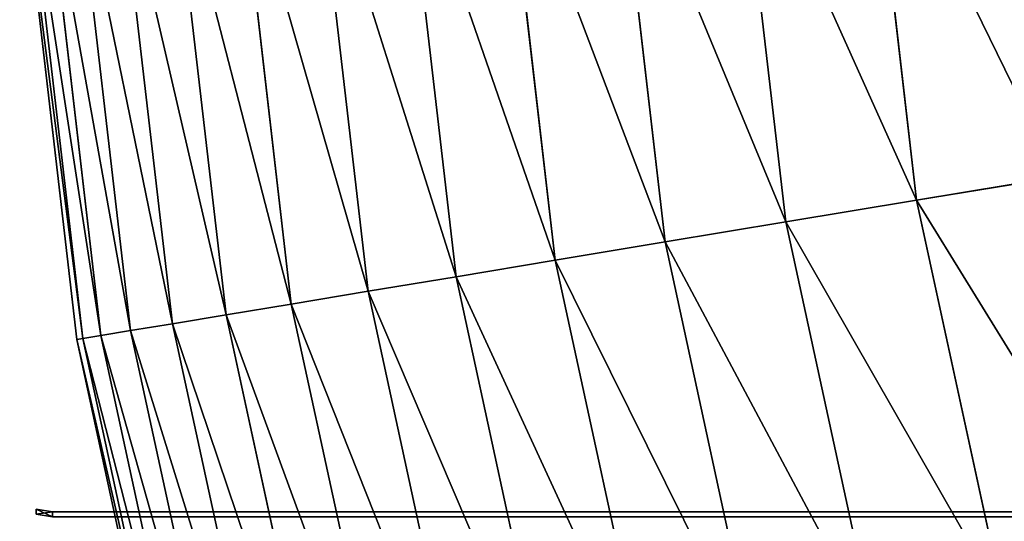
# Model space of a CAD drawing. Extents: x 5 to 635, y -14 to 121.
# Tile 5 of 256: x 5.36 to 15.12, y 43.56 to 48.53. Entities that reach past the tile are written whole.
import ezdxf

# ---------------------------------------------------------------- set-up
doc = ezdxf.new("R2010")
doc.units = 0
doc.layers.get('0').update_dxf_attribs({"color": 13, "linetype": 'CONTINUOUS'})

# ---------------------------------------------------------------- blocks, each defined once
blk = doc.blocks.new('COMPONENT_4')
for p, q in [((7.190798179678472, 47.13533872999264, 24.23463560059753), (7.675104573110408, 42.95546969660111, 24.23463560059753)), ((7.190798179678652, 47.13533872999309, 75.64491001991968), (7.675104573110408, 42.95546969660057, 75.64491001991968)), ((8.502446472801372, 47.22238208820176, 22.1612611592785), (8.971905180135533, 43.17065793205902, 22.1612611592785)), ((8.502446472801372, 47.22238208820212, 77.7182844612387), (8.971905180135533, 43.17065793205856, 77.7182844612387)), ((5.982364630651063, 47.05514488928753, 26.36993596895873), (6.480350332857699, 42.75721481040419, 26.36993596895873)), ((5.982364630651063, 47.05514488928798, 73.50960965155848), (6.48035033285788, 42.75721481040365, 73.50960965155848)), ((4.880057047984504, 46.98199376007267, 28.5620181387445), (5.390520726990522, 42.57637088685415, 28.5620181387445)), ((4.880057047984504, 46.98199376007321, 71.3175274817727), (5.390520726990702, 42.57637088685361, 71.3175274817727)), ((3.004179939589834, 46.85750715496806, 33.09528014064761), (3.535878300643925, 42.2686156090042, 33.09528014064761)), ((3.004179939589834, 46.8575071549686, 66.78426547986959), (3.535878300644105, 42.26861560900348, 66.78426547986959)), ((3.886530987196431, 46.91606156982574, 30.80560119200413), (4.408241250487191, 42.41337359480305, 30.80560119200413)), ((3.886530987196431, 46.91606156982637, 69.07394442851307), (4.408241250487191, 42.41337359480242, 69.07394442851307)), ((1.581232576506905, 46.76307778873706, 37.79076381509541), (2.129038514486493, 42.03516771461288, 37.79076381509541)), ((1.581232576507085, 46.76307778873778, 62.0887818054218), (2.129038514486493, 42.03516771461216, 62.0887818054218)), ((2.235129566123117, 46.80647157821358, 35.42553894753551), (2.775533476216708, 42.14244566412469, 35.42553894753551)), ((2.235129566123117, 46.80647157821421, 64.4540066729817), (2.775533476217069, 42.14244566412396, 64.4540066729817)), ((0.08428071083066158, 46.66373734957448, 49.93977281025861), (0.6490319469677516, 41.78957868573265, 49.93977281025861)), ((0.1444481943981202, 46.66773017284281, 47.48638909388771), (0.708518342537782, 41.79944972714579, 47.48638909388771)), ((0.1444481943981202, 46.66773017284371, 52.3931565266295), (0.7085183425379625, 41.7994497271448, 52.3931565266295)), ((0.3248056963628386, 46.67969902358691, 45.03891579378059), (0.8868342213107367, 41.82903907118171, 45.03891579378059)), ((0.3248056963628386, 46.67969902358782, 54.84062982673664), (0.8868342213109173, 41.82903907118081, 54.84062982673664)), ((0.6249187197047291, 46.69961506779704, 42.60324908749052), (1.183550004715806, 41.87827543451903, 42.60324908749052)), ((0.6249187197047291, 46.69961506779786, 57.27629653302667), (1.183550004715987, 41.87827543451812, 57.27629653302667)), ((1.044064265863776, 46.72743032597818, 40.1852567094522), (1.597950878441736, 41.9470402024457, 40.1852567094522)), ((1.044064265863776, 46.7274303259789, 59.694288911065), (1.597950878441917, 41.94704020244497, 59.694288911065)), ((10.36762804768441, 43.40226110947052, 20.15480758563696), (8.971905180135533, 43.17065793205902, 22.1612611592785)), ((8.971905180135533, 43.17065793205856, 77.7182844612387), (10.36762804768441, 43.40226110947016, 79.72473803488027)), ((8.971905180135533, 43.17065793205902, 22.1612611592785), (7.675104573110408, 42.95546969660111, 24.23463560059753)), ((7.675104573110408, 42.95546969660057, 75.64491001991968), (8.971905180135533, 43.17065793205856, 77.7182844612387)), ((8.971905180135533, 43.17065793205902, 22.1612611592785), (9.83624173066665, 39.1844589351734, 22.1612611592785)), ((8.971905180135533, 43.17065793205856, 77.7182844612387), (9.83624173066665, 39.18445893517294, 77.7182844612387)), ((7.675104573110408, 42.95546969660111, 24.23463560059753), (6.480350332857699, 42.75721481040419, 26.36993596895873)), ((6.48035033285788, 42.75721481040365, 73.50960965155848), (7.675104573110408, 42.95546969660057, 75.64491001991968)), ((7.675104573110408, 42.95546969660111, 24.23463560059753), (8.566777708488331, 38.84319820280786, 24.23463560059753)), ((7.675104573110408, 42.95546969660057, 75.64491001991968), (8.566777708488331, 38.84319820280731, 75.64491001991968)), ((6.480350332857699, 42.75721481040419, 26.36993596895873), (5.390520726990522, 42.57637088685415, 28.5620181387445)), ((5.390520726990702, 42.57637088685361, 71.3175274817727), (6.48035033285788, 42.75721481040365, 73.50960965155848)), ((6.480350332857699, 42.75721481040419, 26.36993596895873), (7.397208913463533, 38.52879157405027, 26.36993596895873)), ((6.48035033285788, 42.75721481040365, 73.50960965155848), (7.397208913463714, 38.52879157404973, 73.50960965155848)), ((5.390520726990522, 42.57637088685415, 28.5620181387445), (4.408241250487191, 42.41337359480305, 30.80560119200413)), ((4.408241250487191, 42.41337359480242, 69.07394442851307), (5.390520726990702, 42.57637088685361, 71.3175274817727)), ((5.390520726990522, 42.57637088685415, 28.5620181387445), (6.330352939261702, 38.2419964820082, 28.5620181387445)), ((5.390520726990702, 42.57637088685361, 71.3175274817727), (6.330352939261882, 38.24199648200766, 71.3175274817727)), ((4.408241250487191, 42.41337359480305, 30.80560119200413), (3.535878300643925, 42.2686156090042, 33.09528014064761)), ((3.535878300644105, 42.26861560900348, 66.78426547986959), (4.408241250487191, 42.41337359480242, 69.07394442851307)), ((4.408241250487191, 42.41337359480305, 30.80560119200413), (5.36877993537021, 37.9835038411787, 30.80560119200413)), ((4.408241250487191, 42.41337359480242, 69.07394442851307), (5.368779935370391, 37.98350384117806, 69.07394442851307)), ((3.535878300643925, 42.2686156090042, 33.09528014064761), (2.775533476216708, 42.14244566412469, 35.42553894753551)), ((2.775533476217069, 42.14244566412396, 64.4540066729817), (3.535878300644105, 42.26861560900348, 66.78426547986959)), ((3.535878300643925, 42.2686156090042, 33.09528014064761), (4.514806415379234, 37.7539363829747, 33.09528014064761)), ((3.535878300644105, 42.26861560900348, 66.78426547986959), (4.514806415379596, 37.75393638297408, 66.78426547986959)), ((2.775533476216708, 42.14244566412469, 35.42553894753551), (2.129038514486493, 42.03516771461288, 37.79076381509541)), ((2.129038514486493, 42.03516771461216, 62.0887818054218), (2.775533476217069, 42.14244566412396, 64.4540066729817)), ((2.775533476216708, 42.14244566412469, 35.42553894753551), (3.770489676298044, 37.55384715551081, 35.42553894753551)), ((2.775533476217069, 42.14244566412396, 64.4540066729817), (3.770489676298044, 37.55384715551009, 64.4540066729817)), ((2.129038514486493, 42.03516771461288, 37.79076381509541), (1.597950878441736, 41.9470402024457, 40.1852567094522)), ((1.597950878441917, 41.94704020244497, 59.694288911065), (2.129038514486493, 42.03516771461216, 62.0887818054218)), ((2.129038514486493, 42.03516771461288, 37.79076381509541), (3.13762284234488, 37.38371819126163, 37.79076381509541)), ((2.129038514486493, 42.03516771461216, 62.0887818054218), (3.137622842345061, 37.38371819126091, 62.0887818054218)), ((1.183550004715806, 41.87827543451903, 42.60324908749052), (0.8868342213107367, 41.82903907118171, 45.03891579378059)), ((0.8868342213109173, 41.82903907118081, 54.84062982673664), (1.183550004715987, 41.87827543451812, 57.27629653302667)), ((1.597950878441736, 41.9470402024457, 40.1852567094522), (1.183550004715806, 41.87827543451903, 42.60324908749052)), ((1.183550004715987, 41.87827543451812, 57.27629653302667), (1.597950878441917, 41.94704020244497, 59.694288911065)), ((1.183550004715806, 41.87827543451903, 42.60324908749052), (2.212065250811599, 37.13490731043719, 42.60324908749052)), ((1.183550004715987, 41.87827543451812, 57.27629653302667), (2.21206525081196, 37.13490731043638, 57.27629653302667)), ((1.597950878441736, 41.9470402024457, 40.1852567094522), (2.617730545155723, 37.24395934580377, 40.1852567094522)), ((1.597950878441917, 41.94704020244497, 59.694288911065), (2.617730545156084, 37.24395934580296, 59.694288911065)), ((0.708518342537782, 41.79944972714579, 47.48638909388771), (0.6490319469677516, 41.78957868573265, 49.93977281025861)), ((0.6490319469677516, 41.78957868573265, 49.93977281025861), (0.7085183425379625, 41.7994497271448, 52.3931565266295)), ((0.6490319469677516, 41.78957868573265, 49.93977281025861), (1.688814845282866, 36.99424572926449, 49.93977281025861)), ((0.8868342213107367, 41.82903907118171, 45.03891579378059), (0.708518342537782, 41.79944972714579, 47.48638909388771)), ((0.7085183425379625, 41.7994497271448, 52.3931565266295), (0.8868342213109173, 41.82903907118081, 54.84062982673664)), ((0.708518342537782, 41.79944972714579, 47.48638909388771), (1.747047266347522, 37.00989992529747, 47.48638909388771)), ((0.7085183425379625, 41.7994497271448, 52.3931565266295), (1.747047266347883, 37.00989992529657, 52.3931565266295)), ((0.8868342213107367, 41.82903907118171, 45.03891579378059), (1.921604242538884, 37.05682480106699, 45.03891579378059)), ((0.8868342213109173, 41.82903907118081, 54.84062982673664), (1.921604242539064, 37.05682480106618, 54.84062982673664))]:
    blk.add_line(p, q)
mesh = blk.add_polyface()
corners = [(8.502446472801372, 47.22238208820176, 22.1612611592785), (10.36762804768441, 43.40226110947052, 20.15480758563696), (8.971905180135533, 43.17065793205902, 22.1612611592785), (9.914149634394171, 47.31606526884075, 20.15480758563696)]
mesh.append_faces([[corners[k] for k in face] for face in [(0, 1, 2), (1, 0, 3)]], dxfattribs={"vtx0": -1})
mesh = blk.add_polyface()
corners = [(10.36762804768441, 43.40226110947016, 79.72473803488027), (8.502446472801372, 47.22238208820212, 77.7182844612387), (8.971905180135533, 43.17065793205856, 77.7182844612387), (9.914149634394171, 47.3160652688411, 79.72473803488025)]
mesh.append_faces([[corners[k] for k in face] for face in [(0, 1, 2), (1, 0, 3)]], dxfattribs={"vtx0": -1})
mesh = blk.add_polyface()
corners = [(5.982364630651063, 47.05514488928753, 26.36993596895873), (7.675104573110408, 42.95546969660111, 24.23463560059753), (6.480350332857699, 42.75721481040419, 26.36993596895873), (7.190798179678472, 47.13533872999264, 24.23463560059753)]
mesh.append_faces([[corners[k] for k in face] for face in [(0, 1, 2), (1, 0, 3)]], dxfattribs={"vtx0": -1})
mesh = blk.add_polyface()
corners = [(7.675104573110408, 42.95546969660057, 75.64491001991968), (5.982364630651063, 47.05514488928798, 73.50960965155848), (6.48035033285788, 42.75721481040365, 73.50960965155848), (7.190798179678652, 47.13533872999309, 75.64491001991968)]
mesh.append_faces([[corners[k] for k in face] for face in [(0, 1, 2), (1, 0, 3)]], dxfattribs={"vtx0": -1})
mesh = blk.add_polyface()
corners = [(7.190798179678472, 47.13533872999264, 24.23463560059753), (8.971905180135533, 43.17065793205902, 22.1612611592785), (7.675104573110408, 42.95546969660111, 24.23463560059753), (8.502446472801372, 47.22238208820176, 22.1612611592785)]
mesh.append_faces([[corners[k] for k in face] for face in [(0, 1, 2), (1, 0, 3)]], dxfattribs={"vtx0": -1})
mesh = blk.add_polyface()
corners = [(8.971905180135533, 43.17065793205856, 77.7182844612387), (7.190798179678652, 47.13533872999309, 75.64491001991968), (7.675104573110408, 42.95546969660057, 75.64491001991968), (8.502446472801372, 47.22238208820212, 77.7182844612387)]
mesh.append_faces([[corners[k] for k in face] for face in [(0, 1, 2), (1, 0, 3)]], dxfattribs={"vtx0": -1})
mesh = blk.add_polyface()
corners = [(4.880057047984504, 46.98199376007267, 28.5620181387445), (6.480350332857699, 42.75721481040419, 26.36993596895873), (5.390520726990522, 42.57637088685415, 28.5620181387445), (5.982364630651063, 47.05514488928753, 26.36993596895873)]
mesh.append_faces([[corners[k] for k in face] for face in [(0, 1, 2), (1, 0, 3)]], dxfattribs={"vtx0": -1})
mesh = blk.add_polyface()
corners = [(6.48035033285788, 42.75721481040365, 73.50960965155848), (4.880057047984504, 46.98199376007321, 71.3175274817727), (5.390520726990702, 42.57637088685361, 71.3175274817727), (5.982364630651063, 47.05514488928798, 73.50960965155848)]
mesh.append_faces([[corners[k] for k in face] for face in [(0, 1, 2), (1, 0, 3)]], dxfattribs={"vtx0": -1})
mesh = blk.add_polyface()
corners = [(3.886530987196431, 46.91606156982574, 30.80560119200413), (5.390520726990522, 42.57637088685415, 28.5620181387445), (4.408241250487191, 42.41337359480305, 30.80560119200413), (4.880057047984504, 46.98199376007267, 28.5620181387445)]
mesh.append_faces([[corners[k] for k in face] for face in [(0, 1, 2), (1, 0, 3)]], dxfattribs={"vtx0": -1})
mesh = blk.add_polyface()
corners = [(5.390520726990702, 42.57637088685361, 71.3175274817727), (3.886530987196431, 46.91606156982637, 69.07394442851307), (4.408241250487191, 42.41337359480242, 69.07394442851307), (4.880057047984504, 46.98199376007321, 71.3175274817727)]
mesh.append_faces([[corners[k] for k in face] for face in [(0, 1, 2), (1, 0, 3)]], dxfattribs={"vtx0": -1})
mesh = blk.add_polyface()
corners = [(2.235129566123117, 46.80647157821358, 35.42553894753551), (3.535878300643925, 42.2686156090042, 33.09528014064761), (2.775533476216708, 42.14244566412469, 35.42553894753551), (3.004179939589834, 46.85750715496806, 33.09528014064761)]
mesh.append_faces([[corners[k] for k in face] for face in [(0, 1, 2), (1, 0, 3)]], dxfattribs={"vtx0": -1})
mesh = blk.add_polyface()
corners = [(3.535878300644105, 42.26861560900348, 66.78426547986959), (2.235129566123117, 46.80647157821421, 64.4540066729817), (2.775533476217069, 42.14244566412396, 64.4540066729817), (3.004179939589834, 46.8575071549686, 66.78426547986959)]
mesh.append_faces([[corners[k] for k in face] for face in [(0, 1, 2), (1, 0, 3)]], dxfattribs={"vtx0": -1})
mesh = blk.add_polyface()
corners = [(3.004179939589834, 46.85750715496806, 33.09528014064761), (4.408241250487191, 42.41337359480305, 30.80560119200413), (3.535878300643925, 42.2686156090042, 33.09528014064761), (3.886530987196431, 46.91606156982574, 30.80560119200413)]
mesh.append_faces([[corners[k] for k in face] for face in [(0, 1, 2), (1, 0, 3)]], dxfattribs={"vtx0": -1})
mesh = blk.add_polyface()
corners = [(4.408241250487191, 42.41337359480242, 69.07394442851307), (3.004179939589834, 46.8575071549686, 66.78426547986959), (3.535878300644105, 42.26861560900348, 66.78426547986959), (3.886530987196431, 46.91606156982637, 69.07394442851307)]
mesh.append_faces([[corners[k] for k in face] for face in [(0, 1, 2), (1, 0, 3)]], dxfattribs={"vtx0": -1})
mesh = blk.add_polyface()
corners = [(1.044064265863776, 46.72743032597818, 40.1852567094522), (2.129038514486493, 42.03516771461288, 37.79076381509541), (1.597950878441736, 41.9470402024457, 40.1852567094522), (1.581232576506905, 46.76307778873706, 37.79076381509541)]
mesh.append_faces([[corners[k] for k in face] for face in [(0, 1, 2), (1, 0, 3)]], dxfattribs={"vtx0": -1})
mesh = blk.add_polyface()
corners = [(2.129038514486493, 42.03516771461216, 62.0887818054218), (1.044064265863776, 46.7274303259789, 59.694288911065), (1.597950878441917, 41.94704020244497, 59.694288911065), (1.581232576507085, 46.76307778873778, 62.0887818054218)]
mesh.append_faces([[corners[k] for k in face] for face in [(0, 1, 2), (1, 0, 3)]], dxfattribs={"vtx0": -1})
mesh = blk.add_polyface()
corners = [(1.581232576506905, 46.76307778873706, 37.79076381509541), (2.775533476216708, 42.14244566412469, 35.42553894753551), (2.129038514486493, 42.03516771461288, 37.79076381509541), (2.235129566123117, 46.80647157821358, 35.42553894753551)]
mesh.append_faces([[corners[k] for k in face] for face in [(0, 1, 2), (1, 0, 3)]], dxfattribs={"vtx0": -1})
mesh = blk.add_polyface()
corners = [(2.775533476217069, 42.14244566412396, 64.4540066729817), (1.581232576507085, 46.76307778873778, 62.0887818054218), (2.129038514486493, 42.03516771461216, 62.0887818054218), (2.235129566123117, 46.80647157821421, 64.4540066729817)]
mesh.append_faces([[corners[k] for k in face] for face in [(0, 1, 2), (1, 0, 3)]], dxfattribs={"vtx0": -1})
mesh = blk.add_polyface()
corners = [(0.08428071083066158, 46.66373734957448, 49.93977281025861), (0.708518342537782, 41.79944972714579, 47.48638909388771), (0.6490319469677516, 41.78957868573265, 49.93977281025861), (0.1444481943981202, 46.66773017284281, 47.48638909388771)]
mesh.append_faces([[corners[k] for k in face] for face in [(0, 1, 2), (1, 0, 3)]], dxfattribs={"vtx0": -1})
mesh = blk.add_polyface()
corners = [(0.7085183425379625, 41.7994497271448, 52.3931565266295), (0.08428071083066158, 46.66373734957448, 49.93977281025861), (0.6490319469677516, 41.78957868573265, 49.93977281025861), (0.1444481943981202, 46.66773017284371, 52.3931565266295)]
mesh.append_faces([[corners[k] for k in face] for face in [(0, 1, 2), (1, 0, 3)]], dxfattribs={"vtx0": -1})
mesh = blk.add_polyface()
corners = [(0.1444481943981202, 46.66773017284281, 47.48638909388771), (0.8868342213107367, 41.82903907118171, 45.03891579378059), (0.708518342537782, 41.79944972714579, 47.48638909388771), (0.3248056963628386, 46.67969902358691, 45.03891579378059)]
mesh.append_faces([[corners[k] for k in face] for face in [(0, 1, 2), (1, 0, 3)]], dxfattribs={"vtx0": -1})
mesh = blk.add_polyface()
corners = [(0.8868342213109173, 41.82903907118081, 54.84062982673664), (0.1444481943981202, 46.66773017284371, 52.3931565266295), (0.7085183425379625, 41.7994497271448, 52.3931565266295), (0.3248056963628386, 46.67969902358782, 54.84062982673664)]
mesh.append_faces([[corners[k] for k in face] for face in [(0, 1, 2), (1, 0, 3)]], dxfattribs={"vtx0": -1})
mesh = blk.add_polyface()
corners = [(0.3248056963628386, 46.67969902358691, 45.03891579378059), (1.183550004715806, 41.87827543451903, 42.60324908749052), (0.8868342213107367, 41.82903907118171, 45.03891579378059), (0.6249187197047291, 46.69961506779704, 42.60324908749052)]
mesh.append_faces([[corners[k] for k in face] for face in [(0, 1, 2), (1, 0, 3)]], dxfattribs={"vtx0": -1})
mesh = blk.add_polyface()
corners = [(1.183550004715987, 41.87827543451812, 57.27629653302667), (0.3248056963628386, 46.67969902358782, 54.84062982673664), (0.8868342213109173, 41.82903907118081, 54.84062982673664), (0.6249187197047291, 46.69961506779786, 57.27629653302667)]
mesh.append_faces([[corners[k] for k in face] for face in [(0, 1, 2), (1, 0, 3)]], dxfattribs={"vtx0": -1})
mesh = blk.add_polyface()
corners = [(0.6249187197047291, 46.69961506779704, 42.60324908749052), (1.597950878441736, 41.9470402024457, 40.1852567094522), (1.183550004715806, 41.87827543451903, 42.60324908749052), (1.044064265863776, 46.72743032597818, 40.1852567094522)]
mesh.append_faces([[corners[k] for k in face] for face in [(0, 1, 2), (1, 0, 3)]], dxfattribs={"vtx0": -1})
mesh = blk.add_polyface()
corners = [(1.597950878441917, 41.94704020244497, 59.694288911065), (0.6249187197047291, 46.69961506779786, 57.27629653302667), (1.183550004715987, 41.87827543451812, 57.27629653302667), (1.044064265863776, 46.7274303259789, 59.694288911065)]
mesh.append_faces([[corners[k] for k in face] for face in [(0, 1, 2), (1, 0, 3)]], dxfattribs={"vtx0": -1})
mesh = blk.add_polyface()
corners = [(8.971905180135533, 43.17065793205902, 22.1612611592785), (11.2025427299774, 39.55175164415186, 20.15480758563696), (9.83624173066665, 39.1844589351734, 22.1612611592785), (10.36762804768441, 43.40226110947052, 20.15480758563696)]
mesh.append_faces([[corners[k] for k in face] for face in [(0, 1, 2), (1, 0, 3)]], dxfattribs={"vtx0": -1})
mesh = blk.add_polyface()
corners = [(11.2025427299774, 39.55175164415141, 79.72473803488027), (8.971905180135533, 43.17065793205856, 77.7182844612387), (9.83624173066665, 39.18445893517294, 77.7182844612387), (10.36762804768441, 43.40226110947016, 79.72473803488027)]
mesh.append_faces([[corners[k] for k in face] for face in [(0, 1, 2), (1, 0, 3)]], dxfattribs={"vtx0": -1})
mesh = blk.add_polyface()
corners = [(7.675104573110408, 42.95546969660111, 24.23463560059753), (9.83624173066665, 39.1844589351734, 22.1612611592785), (8.566777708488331, 38.84319820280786, 24.23463560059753), (8.971905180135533, 43.17065793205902, 22.1612611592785)]
mesh.append_faces([[corners[k] for k in face] for face in [(0, 1, 2), (1, 0, 3)]], dxfattribs={"vtx0": -1})
mesh = blk.add_polyface()
corners = [(9.83624173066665, 39.18445893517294, 77.7182844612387), (7.675104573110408, 42.95546969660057, 75.64491001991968), (8.566777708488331, 38.84319820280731, 75.64491001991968), (8.971905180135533, 43.17065793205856, 77.7182844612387)]
mesh.append_faces([[corners[k] for k in face] for face in [(0, 1, 2), (1, 0, 3)]], dxfattribs={"vtx0": -1})
mesh = blk.add_polyface()
corners = [(6.480350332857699, 42.75721481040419, 26.36993596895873), (8.566777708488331, 38.84319820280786, 24.23463560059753), (7.397208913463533, 38.52879157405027, 26.36993596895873), (7.675104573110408, 42.95546969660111, 24.23463560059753)]
mesh.append_faces([[corners[k] for k in face] for face in [(0, 1, 2), (1, 0, 3)]], dxfattribs={"vtx0": -1})
mesh = blk.add_polyface()
corners = [(8.566777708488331, 38.84319820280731, 75.64491001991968), (6.48035033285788, 42.75721481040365, 73.50960965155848), (7.397208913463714, 38.52879157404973, 73.50960965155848), (7.675104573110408, 42.95546969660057, 75.64491001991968)]
mesh.append_faces([[corners[k] for k in face] for face in [(0, 1, 2), (1, 0, 3)]], dxfattribs={"vtx0": -1})
mesh = blk.add_polyface()
corners = [(5.390520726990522, 42.57637088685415, 28.5620181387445), (7.397208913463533, 38.52879157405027, 26.36993596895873), (6.330352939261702, 38.2419964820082, 28.5620181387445), (6.480350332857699, 42.75721481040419, 26.36993596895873)]
mesh.append_faces([[corners[k] for k in face] for face in [(0, 1, 2), (1, 0, 3)]], dxfattribs={"vtx0": -1})
mesh = blk.add_polyface()
corners = [(7.397208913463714, 38.52879157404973, 73.50960965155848), (5.390520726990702, 42.57637088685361, 71.3175274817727), (6.330352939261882, 38.24199648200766, 71.3175274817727), (6.48035033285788, 42.75721481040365, 73.50960965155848)]
mesh.append_faces([[corners[k] for k in face] for face in [(0, 1, 2), (1, 0, 3)]], dxfattribs={"vtx0": -1})
mesh = blk.add_polyface()
corners = [(4.408241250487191, 42.41337359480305, 30.80560119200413), (6.330352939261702, 38.2419964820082, 28.5620181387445), (5.36877993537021, 37.9835038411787, 30.80560119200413), (5.390520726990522, 42.57637088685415, 28.5620181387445)]
mesh.append_faces([[corners[k] for k in face] for face in [(0, 1, 2), (1, 0, 3)]], dxfattribs={"vtx0": -1})
mesh = blk.add_polyface()
corners = [(6.330352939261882, 38.24199648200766, 71.3175274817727), (4.408241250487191, 42.41337359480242, 69.07394442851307), (5.368779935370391, 37.98350384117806, 69.07394442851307), (5.390520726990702, 42.57637088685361, 71.3175274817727)]
mesh.append_faces([[corners[k] for k in face] for face in [(0, 1, 2), (1, 0, 3)]], dxfattribs={"vtx0": -1})
mesh = blk.add_polyface()
corners = [(3.535878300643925, 42.2686156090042, 33.09528014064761), (5.36877993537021, 37.9835038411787, 30.80560119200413), (4.514806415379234, 37.7539363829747, 33.09528014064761), (4.408241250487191, 42.41337359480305, 30.80560119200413)]
mesh.append_faces([[corners[k] for k in face] for face in [(0, 1, 2), (1, 0, 3)]], dxfattribs={"vtx0": -1})
mesh = blk.add_polyface()
corners = [(5.368779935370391, 37.98350384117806, 69.07394442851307), (3.535878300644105, 42.26861560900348, 66.78426547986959), (4.514806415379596, 37.75393638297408, 66.78426547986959), (4.408241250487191, 42.41337359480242, 69.07394442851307)]
mesh.append_faces([[corners[k] for k in face] for face in [(0, 1, 2), (1, 0, 3)]], dxfattribs={"vtx0": -1})
mesh = blk.add_polyface()
corners = [(2.775533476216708, 42.14244566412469, 35.42553894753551), (4.514806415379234, 37.7539363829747, 33.09528014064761), (3.770489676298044, 37.55384715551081, 35.42553894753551), (3.535878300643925, 42.2686156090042, 33.09528014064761)]
mesh.append_faces([[corners[k] for k in face] for face in [(0, 1, 2), (1, 0, 3)]], dxfattribs={"vtx0": -1})
mesh = blk.add_polyface()
corners = [(4.514806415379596, 37.75393638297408, 66.78426547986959), (2.775533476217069, 42.14244566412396, 64.4540066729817), (3.770489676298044, 37.55384715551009, 64.4540066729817), (3.535878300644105, 42.26861560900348, 66.78426547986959)]
mesh.append_faces([[corners[k] for k in face] for face in [(0, 1, 2), (1, 0, 3)]], dxfattribs={"vtx0": -1})
mesh = blk.add_polyface()
corners = [(2.129038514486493, 42.03516771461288, 37.79076381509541), (3.770489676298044, 37.55384715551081, 35.42553894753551), (3.13762284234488, 37.38371819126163, 37.79076381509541), (2.775533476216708, 42.14244566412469, 35.42553894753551)]
mesh.append_faces([[corners[k] for k in face] for face in [(0, 1, 2), (1, 0, 3)]], dxfattribs={"vtx0": -1})
mesh = blk.add_polyface()
corners = [(3.770489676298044, 37.55384715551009, 64.4540066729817), (2.129038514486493, 42.03516771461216, 62.0887818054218), (3.137622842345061, 37.38371819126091, 62.0887818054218), (2.775533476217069, 42.14244566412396, 64.4540066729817)]
mesh.append_faces([[corners[k] for k in face] for face in [(0, 1, 2), (1, 0, 3)]], dxfattribs={"vtx0": -1})
mesh = blk.add_polyface()
corners = [(1.597950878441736, 41.9470402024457, 40.1852567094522), (3.13762284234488, 37.38371819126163, 37.79076381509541), (2.617730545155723, 37.24395934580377, 40.1852567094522), (2.129038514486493, 42.03516771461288, 37.79076381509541)]
mesh.append_faces([[corners[k] for k in face] for face in [(0, 1, 2), (1, 0, 3)]], dxfattribs={"vtx0": -1})
mesh = blk.add_polyface()
corners = [(3.137622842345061, 37.38371819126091, 62.0887818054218), (1.597950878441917, 41.94704020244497, 59.694288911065), (2.617730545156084, 37.24395934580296, 59.694288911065), (2.129038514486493, 42.03516771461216, 62.0887818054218)]
mesh.append_faces([[corners[k] for k in face] for face in [(0, 1, 2), (1, 0, 3)]], dxfattribs={"vtx0": -1})
mesh = blk.add_polyface()
corners = [(0.8868342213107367, 41.82903907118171, 45.03891579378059), (2.212065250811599, 37.13490731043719, 42.60324908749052), (1.921604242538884, 37.05682480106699, 45.03891579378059), (1.183550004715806, 41.87827543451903, 42.60324908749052)]
mesh.append_faces([[corners[k] for k in face] for face in [(0, 1, 2), (1, 0, 3)]], dxfattribs={"vtx0": -1})
mesh = blk.add_polyface()
corners = [(2.21206525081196, 37.13490731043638, 57.27629653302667), (0.8868342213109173, 41.82903907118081, 54.84062982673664), (1.921604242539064, 37.05682480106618, 54.84062982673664), (1.183550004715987, 41.87827543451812, 57.27629653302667)]
mesh.append_faces([[corners[k] for k in face] for face in [(0, 1, 2), (1, 0, 3)]], dxfattribs={"vtx0": -1})
mesh = blk.add_polyface()
corners = [(1.183550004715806, 41.87827543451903, 42.60324908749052), (2.617730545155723, 37.24395934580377, 40.1852567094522), (2.212065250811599, 37.13490731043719, 42.60324908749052), (1.597950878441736, 41.9470402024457, 40.1852567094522)]
mesh.append_faces([[corners[k] for k in face] for face in [(0, 1, 2), (1, 0, 3)]], dxfattribs={"vtx0": -1})
mesh = blk.add_polyface()
corners = [(2.617730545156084, 37.24395934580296, 59.694288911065), (1.183550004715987, 41.87827543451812, 57.27629653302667), (2.21206525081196, 37.13490731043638, 57.27629653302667), (1.597950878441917, 41.94704020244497, 59.694288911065)]
mesh.append_faces([[corners[k] for k in face] for face in [(0, 1, 2), (1, 0, 3)]], dxfattribs={"vtx0": -1})
mesh = blk.add_polyface()
corners = [(0.6490319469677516, 41.78957868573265, 49.93977281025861), (1.747047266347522, 37.00989992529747, 47.48638909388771), (1.688814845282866, 36.99424572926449, 49.93977281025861), (0.708518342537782, 41.79944972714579, 47.48638909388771)]
mesh.append_faces([[corners[k] for k in face] for face in [(0, 1, 2), (1, 0, 3)]], dxfattribs={"vtx0": -1})
mesh = blk.add_polyface()
corners = [(1.747047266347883, 37.00989992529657, 52.3931565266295), (0.6490319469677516, 41.78957868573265, 49.93977281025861), (1.688814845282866, 36.99424572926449, 49.93977281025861), (0.7085183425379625, 41.7994497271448, 52.3931565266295)]
mesh.append_faces([[corners[k] for k in face] for face in [(0, 1, 2), (1, 0, 3)]], dxfattribs={"vtx0": -1})
mesh = blk.add_polyface()
corners = [(0.708518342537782, 41.79944972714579, 47.48638909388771), (1.921604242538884, 37.05682480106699, 45.03891579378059), (1.747047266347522, 37.00989992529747, 47.48638909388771), (0.8868342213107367, 41.82903907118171, 45.03891579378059)]
mesh.append_faces([[corners[k] for k in face] for face in [(0, 1, 2), (1, 0, 3)]], dxfattribs={"vtx0": -1})
mesh = blk.add_polyface()
corners = [(1.921604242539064, 37.05682480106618, 54.84062982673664), (0.7085183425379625, 41.7994497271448, 52.3931565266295), (1.747047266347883, 37.00989992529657, 52.3931565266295), (0.8868342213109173, 41.82903907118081, 54.84062982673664)]
mesh.append_faces([[corners[k] for k in face] for face in [(0, 1, 2), (1, 0, 3)]], dxfattribs={"vtx0": -1})
blk = doc.blocks.new('COMPONENT_5')
blk.add_blockref('COMPONENT_4', (0, 0))
blk = doc.blocks.new('GROUP_2')
for p, q in [((251.4999999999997, 25.54741682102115, 0.1203818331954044), (251.4999999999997, 23.09698831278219)), ((251.4999999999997, 23.09698831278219), (251.2499999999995, 23.09698831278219, 0.06706808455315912)), ((251.4999999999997, 23.09698831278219), (251.4999999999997, 20.64655980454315, 0.1203818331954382)), ((251.4999999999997, 23.09698831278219), (1210.499999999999, 23.09698831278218))]:
    blk.add_line(p, q)
mesh = blk.add_polyface()
corners = [(251.4999999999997, 25.54741682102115, 0.1203818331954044), (251.2499999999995, 23.09698831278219, 0.06706808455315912), (251.2499999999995, 25.54084299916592, 0.187126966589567), (251.4999999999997, 23.09698831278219)]
mesh.append_faces([[corners[k] for k in face] for face in [(0, 1, 2), (1, 0, 3)]], dxfattribs={"vtx0": -1})
mesh = blk.add_polyface()
corners = [(1210.499999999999, 25.54741682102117, 0.1203818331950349), (251.4999999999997, 23.09698831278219), (251.4999999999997, 25.54741682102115, 0.1203818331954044), (1210.499999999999, 23.09698831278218)]
mesh.append_faces([[corners[k] for k in face] for face in [(0, 1, 2), (1, 0, 3)]], dxfattribs={"vtx0": -1})
mesh = blk.add_polyface()
corners = [(251.4999999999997, 23.09698831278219), (251.2499999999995, 20.65313362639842, 0.1871269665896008), (251.2499999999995, 23.09698831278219, 0.06706808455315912), (251.4999999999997, 20.64655980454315, 0.1203818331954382)]
mesh.append_faces([[corners[k] for k in face] for face in [(0, 1, 2), (1, 0, 3)]], dxfattribs={"vtx0": -1})
mesh = blk.add_polyface()
corners = [(1210.499999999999, 23.09698831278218), (251.4999999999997, 20.64655980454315, 0.1203818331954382), (251.4999999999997, 23.09698831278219), (1210.499999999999, 20.64655980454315, 0.120381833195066)]
mesh.append_faces([[corners[k] for k in face] for face in [(0, 1, 2), (1, 0, 3)]], dxfattribs={"vtx0": -1})
blk = doc.blocks.new('GROUP_3')
blk.add_blockref('COMPONENT_5', (0, 1.542390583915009))
at = {"extrusion": (-3.885780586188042e-16, 1, 5.551115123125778e-17), "xscale": 0.6562499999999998, "yscale": 0.3999999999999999, "zscale": 0.3999999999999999, "rotation": 180}
blk.add_blockref('GROUP_2', (164.6363431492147, 119.6181045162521, 41.57506918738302), dxfattribs=at)

msp = doc.modelspace()

# ---------------------------------------------------------------- block references
msp.add_blockref('GROUP_3', (5.27809369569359, 2.030664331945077, 2.907641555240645))

doc.saveas('drawing.dxf')
